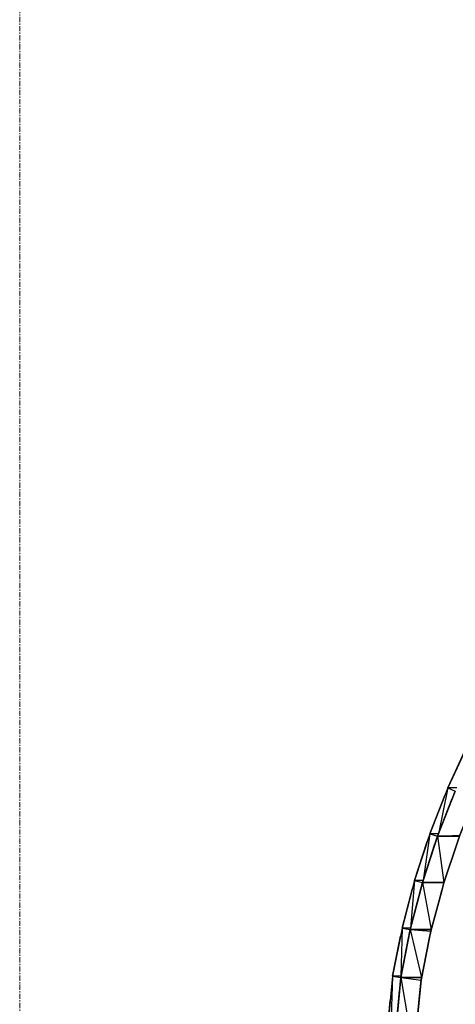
# Model space of a CAD drawing. Header units: millimetres. Extents: x 61846 to 198573, y 13020 to 52988.
# Tile 197 of 240: x 178753 to 179813, y 24809 to 27206. Entities that reach past the tile are written whole.
import ezdxf

# ---------------------------------------------------------------- set-up
doc = ezdxf.new("R2010")
doc.units = ezdxf.units.MM
doc.linetypes.add('Grid Line', pattern=[22.225, 12.7, -3.175, 3.175, -3.175])
doc.layers.add('A-ROOF', color=132, linetype='Continuous', lineweight=35)
doc.layers.add('S-GRID', color=1, linetype='Continuous', lineweight=18)

# ---------------------------------------------------------------- blocks, each defined once
blk = doc.blocks.new('27_NOAHH_Dak_Dak-x 2835671 - 21_10_Baksteen wit halfsteens-163091-GZ lierenkamer 3')
at = {"layer": 'A-ROOF', "color": 250, "lineweight": 25}
for p, q in [((-49168.2, 25444.2), (-49218.5, 25335.6)), ((-49218.5, 25335.6), (-49176.4, 25426.3)), ((-49218.5, 25335.6), (-49176.4, 25426.3)), ((-49218.5, 25335.6), (-49262.3, 25224.2)), ((-49262.3, 25224.2), (-49225.8, 25317.1)), ((-49262.3, 25224.2), (-49225.8, 25317.1)), ((-49200, 25328.1), (-49243.3, 25217.9)), ((-49200, 25328.1), (-49243.3, 25217.9)), ((-49218.5, 25335.6), (-49240.8, 25224.2)), ((-49218.5, 25335.6), (-49225.8, 25317.1)), ((-49218.5, 25335.6), (-49225.8, 25317.1)), ((-49196.5, 25335.6), (-49218.5, 25335.6)), ((-49218.5, 25335.6), (-49200, 25328.1)), ((-49200, 25328.1), (-49207.2, 25309.9)), ((-49207.2, 25309.9), (-49243.3, 25217.9)), ((-49207.2, 25309.9), (-49243.3, 25217.9)), ((-49262.3, 25224.2), (-49299.3, 25110.4)), ((-49243.3, 25217.9), (-49280, 25105.3)), ((-49243.3, 25217.9), (-49280, 25105.3)), ((-49262.3, 25224.2), (-49278.3, 25110.4)), ((-49243.3, 25217.9), (-49278.3, 25110.4)), ((-49262.3, 25224.2), (-49268.5, 25205.2)), ((-49262.3, 25224.2), (-49268.5, 25205.2)), ((-49240.8, 25224.2), (-49262.3, 25224.2)), ((-49262.3, 25224.2), (-49243.3, 25217.9)), ((-49243.3, 25217.9), (-49249.4, 25199.1)), ((-49299.3, 25110.4), (-49268.5, 25205.2)), ((-49299.3, 25110.4), (-49268.5, 25205.2)), ((-49249.4, 25199.1), (-49280, 25105.3)), ((-49249.4, 25199.1), (-49280, 25105.3)), ((-49299.3, 25110.4), (-49329.5, 24994.6)), ((-49280, 25105.3), (-49309.9, 24990.7)), ((-49280, 25105.3), (-49309.9, 24990.7)), ((-49299.3, 25110.4), (-49308.9, 24994.6)), ((-49280, 25105.3), (-49308.9, 24994.6)), ((-49299.3, 25110.4), (-49304.4, 25090.9)), ((-49299.3, 25110.4), (-49304.4, 25090.9)), ((-49278.3, 25110.4), (-49299.3, 25110.4)), ((-49299.3, 25110.4), (-49280, 25105.3)), ((-49280, 25105.3), (-49285, 25086)), ((-49278.3, 25110.4), (-49280, 25105.3)), ((-49329.5, 24994.6), (-49304.4, 25090.9)), ((-49329.5, 24994.6), (-49304.4, 25090.9)), ((-49285, 25086), (-49309.9, 24990.7)), ((-49285, 25086), (-49309.9, 24990.7)), ((-49329.5, 24994.6), (-49352.7, 24877.2)), ((-49329.5, 24994.6), (-49333.4, 24974.7)), ((-49329.5, 24994.6), (-49333.4, 24974.7)), ((-49309.9, 24990.7), (-49332.8, 24874.5)), ((-49309.9, 24990.7), (-49332.8, 24874.5)), ((-49329.5, 24994.6), (-49332.3, 24877.2)), ((-49309.9, 24990.7), (-49332.3, 24877.2)), ((-49308.9, 24994.6), (-49329.5, 24994.6)), ((-49329.5, 24994.6), (-49309.9, 24990.7)), ((-49309.9, 24990.7), (-49313.8, 24971)), ((-49308.9, 24994.6), (-49309.9, 24990.7)), ((-49352.7, 24877.2), (-49333.4, 24974.7)), ((-49352.7, 24877.2), (-49333.4, 24974.7)), ((-49313.8, 24971), (-49332.8, 24874.5)), ((-49313.8, 24971), (-49332.8, 24874.5)), ((-49352.7, 24877.2), (-49384.8, 24529.6)), ((-49332.8, 24874.5), (-49364.9, 24527.4)), ((-49352.7, 24877.2), (-49364.7, 24529.6)), ((-49332.8, 24874.5), (-49359.4, 24586.8)), ((-49332.9, 24874.2), (-49359.4, 24586.8)), ((-49352.7, 24877.2), (-49358.1, 24818.1)), ((-49352.7, 24877.2), (-49358.1, 24818.1)), ((-49332.3, 24877.2), (-49352.7, 24877.2)), ((-49352.7, 24877.2), (-49332.8, 24874.5)), ((-49332.3, 24877.2), (-49332.8, 24874.5)), ((-49384.8, 24529.6), (-49358.1, 24818.1)), ((-49384.8, 24529.6), (-49358.1, 24818.1))]:
    blk.add_line(p, q, dxfattribs=at)
blk = doc.blocks.new('27_NOAHH_Dak_Dak-x 2835671 - 21_10_Hout-163087-GZ lierenkamer 3')
at = {"layer": 'A-ROOF', "color": 250, "lineweight": 25}
for p, q in [((-49200, 25328.1), (-49243.3, 25217.9)), ((-49243.3, 25217.9), (-49200, 25328)), ((-49200, 25328), (-49207.2, 25309.8)), ((-49200, 25328.1), (-49200, 25328)), ((-49200, 25328.1), (-49200, 25328)), ((-49207.2, 25309.8), (-49243.3, 25217.9)), ((-49243.3, 25217.9), (-49207.2, 25309.8)), ((-49243.3, 25217.9), (-49280, 25105.3)), ((-49243.3, 25217.9), (-49280, 25105.3)), ((-49243.3, 25217.9), (-49249.4, 25199.2)), ((-49243.3, 25217.9), (-49189.1, 25220.5)), ((-49243.3, 25217.9), (-49190, 25217.9)), ((-49243.3, 25217.9), (-49227.8, 25105.3)), ((-49249.4, 25199.2), (-49280, 25105.3)), ((-49280, 25105.3), (-49249.4, 25199.2)), ((-49195.6, 25201.3), (-49227.9, 25105.1)), ((-49280, 25105.3), (-49309.9, 24990.7)), ((-49280, 25105.3), (-49285, 25086)), ((-49280, 25105.2), (-49285, 25086)), ((-49280, 25105.3), (-49280, 25105.2)), ((-49280, 25105.3), (-49227.8, 25105.3)), ((-49280, 25105.3), (-49280, 25105.2)), ((-49280, 25105.3), (-49227.9, 25105)), ((-49280, 25105.3), (-49258.4, 24990.7)), ((-49227.9, 25105), (-49233.2, 25085.3)), ((-49227.9, 25105.1), (-49227.9, 25105)), ((-49285, 25086), (-49309.9, 24990.7)), ((-49285, 25086), (-49309.9, 24990.7)), ((-49233.2, 25085.3), (-49259.3, 24987.3)), ((-49309.9, 24990.7), (-49332.8, 24874.5)), ((-49309.9, 24990.7), (-49332.8, 24874.5)), ((-49309.9, 24990.7), (-49313.7, 24971.1)), ((-49258.4, 24990.7), (-49309.9, 24990.7)), ((-49309.9, 24990.7), (-49259.3, 24987.3)), ((-49309.9, 24990.7), (-49281.9, 24874.5)), ((-49259.3, 24987.3), (-49263.4, 24967.2)), ((-49313.7, 24971.1), (-49332.8, 24874.5)), ((-49332.8, 24874.5), (-49313.7, 24971.1)), ((-49263.4, 24967.2), (-49283.3, 24867.9)), ((-49332.8, 24874.5), (-49350.2, 24686.1)), ((-49332.8, 24874.5), (-49350.2, 24686.1)), ((-49332.8, 24874.5), (-49335.8, 24842.6)), ((-49332.8, 24874.5), (-49281.9, 24874.5)), ((-49332.8, 24874.5), (-49283.3, 24867.9)), ((-49332.8, 24874.5), (-49300.8, 24686.1)), ((-49283.3, 24867.9), (-49297.8, 24717)), ((-49335.8, 24842.6), (-49350.2, 24686.1)), ((-49350.2, 24686.1), (-49335.8, 24842.6))]:
    blk.add_line(p, q, dxfattribs=at)
blk = doc.blocks.new('27_NOAHH_Dak_Dak-x 2835671 - 27_10_Kunststof-163083-GZ lierenkamer 3')
at = {"layer": 'A-ROOF', "color": 250, "lineweight": 25}
for p, q in [((-47854.5, 26370.8), (-47946.5, 26355.9)), ((-47946.5, 26355.9), (-47854.5, 26370.8)), ((-47843.9, 26372.5), (-47854.5, 26370.8)), ((-47854.5, 26370.8), (-47843.9, 26372.5)), ((-47840, 26372.9), (-47843.9, 26372.5)), ((-47843.9, 26372.5), (-47840, 26372.9)), ((-47831.6, 26373.6), (-47840, 26372.9)), ((-47840, 26372.9), (-47831.6, 26373.6)), ((-47831.6, 26373.6), (-47738.8, 26381.9)), ((-47831.6, 26373.6), (-47738.8, 26381.9)), ((-47738.8, 26381.9), (-47738.6, 26381.9)), ((-47738.8, 26381.9), (-47738.6, 26381.9)), ((-47738.6, 26381.9), (-47737.4, 26382)), ((-47738.6, 26381.9), (-47737.4, 26382)), ((-47729.8, 26382.8), (-47737.4, 26382)), ((-47737.4, 26382), (-47729.8, 26382.8)), ((-47729.8, 26382.8), (-47670.3, 26389.1)), ((-47729.8, 26382.8), (-47670.3, 26389.1)), ((-47670.3, 26389.1), (-47669, 26361.6)), ((-47670.3, 26389.1), (-47669, 26361.6)), ((-47948.1, 26355.6), (-48037.9, 26334.2)), ((-48037.9, 26334.2), (-47948.1, 26355.6)), ((-47948.1, 26355.6), (-47946.5, 26355.9)), ((-47948.1, 26355.6), (-47946.5, 26355.9)), ((-47668.8, 26357.8), (-47796, 26337)), ((-47668.8, 26357.8), (-47796, 26337)), ((-47668.8, 26357.8), (-47669, 26361.6)), ((-47669, 26361.6), (-47668.8, 26357.8)), ((-48063.4, 26327.1), (-48151.4, 26299.2)), ((-48151.4, 26299.2), (-48063.4, 26327.1)), ((-48062.3, 26327.5), (-48063.4, 26327.1)), ((-48063.4, 26327.1), (-48062.3, 26327.5)), ((-48050.8, 26331.1), (-48062.3, 26327.5)), ((-48062.3, 26327.5), (-48050.8, 26331.1)), ((-48037.9, 26334.2), (-48050.8, 26331.1)), ((-48050.8, 26331.1), (-48037.9, 26334.2)), ((-47889.9, 26321.8), (-47911.9, 26314.3)), ((-47889.9, 26321.8), (-47911.9, 26314.3)), ((-47823.6, 26332.5), (-47889.9, 26321.8)), ((-47823.6, 26332.5), (-47889.9, 26321.8)), ((-47814.2, 26334), (-47823.6, 26332.5)), ((-47814.2, 26334), (-47823.6, 26332.5)), ((-47796, 26337), (-47814.2, 26334)), ((-47796, 26337), (-47814.2, 26334)), ((-48151.4, 26299.2), (-48235, 26265.8)), ((-48235, 26265.8), (-48151.4, 26299.2)), ((-47919.2, 26311.8), (-48049.9, 26266.1)), ((-47977.4, 26291.4), (-47919.2, 26311.8)), ((-47915.1, 26313.2), (-47919.2, 26311.8)), ((-47915.1, 26313.2), (-47919.2, 26311.8)), ((-47915.1, 26313.2), (-47912.7, 26314)), ((-47912.7, 26314), (-47915.1, 26313.2)), ((-48049.9, 26266.1), (-47977.4, 26291.4)), ((-48344.4, 26213.9), (-48264.2, 26252.9)), ((-48344.4, 26213.9), (-48264.2, 26252.9)), ((-48266.5, 26251.8), (-48264.2, 26252.9)), ((-48256.1, 26256.9), (-48264.2, 26252.9)), ((-48264.2, 26252.9), (-48256.1, 26256.9)), ((-48254.3, 26257.7), (-48256.1, 26256.9)), ((-48256.1, 26256.9), (-48254.3, 26257.7)), ((-48254.3, 26257.7), (-48249.4, 26260.1)), ((-48254.3, 26257.7), (-48249.4, 26260.1)), ((-48249.4, 26260.1), (-48248.9, 26260.3)), ((-48249.4, 26260.1), (-48248.9, 26260.3)), ((-48244.6, 26262), (-48248.9, 26260.3)), ((-48248.9, 26260.3), (-48244.6, 26262)), ((-48235, 26265.8), (-48244.6, 26262)), ((-48244.6, 26262), (-48235, 26265.8)), ((-48082.6, 26254.7), (-48155.4, 26216.7)), ((-48082.6, 26254.7), (-48109.2, 26240.8)), ((-48082.6, 26254.7), (-48075.5, 26257.2)), ((-48075.5, 26257.2), (-48082.6, 26254.7)), ((-48075.5, 26257.2), (-48073.4, 26257.9)), ((-48073.4, 26257.9), (-48075.5, 26257.2)), ((-48061.6, 26262), (-48073.4, 26257.9)), ((-48061.6, 26262), (-48073.4, 26257.9)), ((-48061.6, 26262), (-48049.9, 26266.1)), ((-48049.9, 26266.1), (-48061.6, 26262)), ((-48109.2, 26240.8), (-48155.4, 26216.7)), ((-48435.7, 26161), (-48355.4, 26207.6)), ((-48435.7, 26161), (-48355.4, 26207.6)), ((-48346.7, 26212.6), (-48355.4, 26207.6)), ((-48355.4, 26207.6), (-48346.7, 26212.6)), ((-48346.7, 26212.6), (-48346.5, 26212.7)), ((-48346.7, 26212.6), (-48346.5, 26212.7)), ((-48346.5, 26212.7), (-48344.4, 26213.9)), ((-48346.5, 26212.7), (-48344.4, 26213.9)), ((-48245.5, 26169.7), (-48180.5, 26203.7)), ((-48180.5, 26203.7), (-48245.5, 26169.7)), ((-48180.5, 26203.7), (-48171.4, 26208.4)), ((-48171.4, 26208.4), (-48180.5, 26203.7)), ((-48171.4, 26208.4), (-48163.3, 26212.6)), ((-48163.3, 26212.6), (-48171.4, 26208.4)), ((-48155.4, 26216.7), (-48163.3, 26212.6)), ((-48155.4, 26216.7), (-48163.3, 26212.6)), ((-48510.1, 26110.3), (-48435.7, 26161)), ((-48510.1, 26110.3), (-48435.7, 26161)), ((-48245.5, 26169.7), (-48297.3, 26142.2)), ((-48297.3, 26142.2), (-48268.4, 26157.6)), ((-48268.4, 26157.6), (-48245.5, 26169.7)), ((-48306, 26137.6), (-48358.6, 26095.6)), ((-48306, 26137.6), (-48322.2, 26124.7)), ((-48306, 26137.6), (-48302.1, 26139.7)), ((-48302.1, 26139.7), (-48306, 26137.6)), ((-48302.1, 26139.7), (-48297.3, 26142.2)), ((-48297.3, 26142.2), (-48302.1, 26139.7)), ((-48523, 26101.6), (-48512.1, 26109)), ((-48523, 26101.6), (-48512.1, 26109)), ((-48510.1, 26110.3), (-48512.1, 26109)), ((-48512.1, 26109), (-48510.1, 26110.3)), ((-48322.2, 26124.7), (-48358.6, 26095.6)), ((-48592.1, 26048.3), (-48523, 26101.6)), ((-48592.1, 26048.3), (-48523, 26101.6)), ((-48394.5, 26067.3), (-48367.4, 26088.6)), ((-48367.4, 26088.6), (-48394.5, 26067.3)), ((-48367.4, 26088.6), (-48358.6, 26095.6)), ((-48358.6, 26095.6), (-48367.4, 26088.6)), ((-48557.6, 25939.2), (-48394.5, 26067.3)), ((-48394.5, 26067.3), (-48557.6, 25939.2)), ((-48669.9, 25982.4), (-48603.9, 26039.2)), ((-48669.9, 25982.4), (-48603.9, 26039.2)), ((-48603.9, 26039.2), (-48592.1, 26048.3)), ((-48603.9, 26039.2), (-48592.1, 26048.3)), ((-48744.1, 25912.5), (-48681.4, 25972.5)), ((-48744.1, 25912.5), (-48681.4, 25972.5)), ((-48681.4, 25972.5), (-48669.9, 25982.4)), ((-48681.4, 25972.5), (-48669.9, 25982.4)), ((-48557.6, 25939.2), (-48652, 25840.9)), ((-48557.6, 25939.2), (-48652, 25840.9)), ((-48755.3, 25901.8), (-48744.1, 25912.5)), ((-48755.3, 25901.8), (-48744.1, 25912.5)), ((-48765.8, 25890.6), (-48825.3, 25827.2)), ((-48825.3, 25827.2), (-48765.8, 25890.6)), ((-48755.3, 25901.8), (-48765.8, 25890.6)), ((-48765.8, 25890.6), (-48755.3, 25901.8)), ((-48669.2, 25823), (-48652, 25840.9)), ((-48652, 25840.9), (-48669.2, 25823)), ((-48825.3, 25827.2), (-48835.3, 25815.3)), ((-48835.3, 25815.3), (-48825.3, 25827.2)), ((-48726.2, 25760.6), (-48669.2, 25823)), ((-48669.2, 25823), (-48726.2, 25760.6)), ((-48835.3, 25815.3), (-48891.1, 25749.1)), ((-48891.1, 25749.1), (-48835.3, 25815.3)), ((-48891.1, 25749.1), (-48952.3, 25666.8)), ((-48952.3, 25666.8), (-48891.1, 25749.1)), ((-48736.8, 25749.1), (-48743, 25739.6)), ((-48737.7, 25747.6), (-48743, 25739.6)), ((-48736.8, 25749.1), (-48737.7, 25747.6)), ((-48736.8, 25749.1), (-48726.2, 25760.6)), ((-48726.2, 25760.6), (-48736.8, 25749.1)), ((-48743, 25739.6), (-48777.1, 25688)), ((-48743, 25739.6), (-48777.1, 25688)), ((-48777.1, 25688), (-48919.3, 25481.7)), ((-48777.1, 25688), (-48919.3, 25481.7)), ((-48963.9, 25651.3), (-48974.3, 25635.2)), ((-48974.3, 25635.2), (-48963.9, 25651.3)), ((-48952.3, 25666.8), (-48963.9, 25651.3)), ((-48963.9, 25651.3), (-48952.3, 25666.8)), ((-48974.3, 25635.2), (-49030.3, 25549.2)), ((-49030.3, 25549.2), (-48974.3, 25635.2)), ((-49039.8, 25532.2), (-49090.1, 25443)), ((-49090.1, 25443), (-49039.8, 25532.2)), ((-49030.3, 25549.2), (-49039.8, 25532.2)), ((-49039.8, 25532.2), (-49030.3, 25549.2)), ((-48919.3, 25481.7), (-48947, 25441.5)), ((-48925.7, 25472.4), (-48919.3, 25481.7)), ((-48947, 25441.5), (-48925.7, 25472.4)), ((-49090.1, 25443), (-49098.7, 25425.3)), ((-49098.7, 25425.3), (-49090.1, 25443)), ((-48947, 25441.5), (-48957.5, 25419.5)), ((-48947, 25441.5), (-48957.5, 25419.5)), ((-49098.7, 25425.3), (-49143.1, 25333.4)), ((-49143.1, 25333.4), (-49098.7, 25425.3)), ((-48957.5, 25419.5), (-49012, 25305.4)), ((-48957.5, 25419.5), (-48963.3, 25407.3)), ((-48963.3, 25407.3), (-49006.6, 25316.6)), ((-49150.6, 25314.9), (-49189.1, 25220.5)), ((-49189.1, 25220.5), (-49150.6, 25314.9)), ((-49143.1, 25333.4), (-49150.6, 25314.9)), ((-49150.6, 25314.9), (-49143.1, 25333.4)), ((-49006.6, 25316.6), (-49012, 25305.4)), ((-49012, 25305.4), (-49041.2, 25244)), ((-49012, 25305.4), (-49041.2, 25244)), ((-49047, 25231.8), (-49041.2, 25244)), ((-49041.2, 25244), (-49047, 25231.8)), ((-49189.1, 25220.5), (-49195.5, 25201.5)), ((-49195.5, 25201.5), (-49189.1, 25220.5)), ((-49047, 25231.8), (-49057.6, 25200.7)), ((-49047, 25231.8), (-49057.6, 25200.7)), ((-49195.5, 25201.5), (-49227.9, 25105)), ((-49227.9, 25105), (-49195.5, 25201.5)), ((-49057.6, 25200.7), (-49111.6, 25042.3)), ((-49057.6, 25200.7), (-49105, 25061.6)), ((-49227.9, 25105), (-49233.1, 25085.5)), ((-49233.1, 25085.5), (-49227.9, 25105)), ((-49233.1, 25085.5), (-49259.3, 24987.3)), ((-49259.3, 24987.3), (-49233.1, 25085.5)), ((-49105, 25061.6), (-49111.6, 25042.3)), ((-49111.6, 25042.3), (-49120.8, 25013.6)), ((-49111.6, 25042.3), (-49120.8, 25013.6)), ((-49122.6, 25007.9), (-49123.7, 25000.4)), ((-49122.6, 25007.9), (-49123.7, 25000.4)), ((-49122.6, 25007.9), (-49120.8, 25013.6)), ((-49120.8, 25013.6), (-49122.6, 25007.9)), ((-49259.3, 24987.3), (-49263.3, 24967.4)), ((-49263.3, 24967.4), (-49259.3, 24987.3)), ((-49123.7, 25000.4), (-49129.4, 24963.1)), ((-49127.3, 24977.1), (-49129.4, 24963.1)), ((-49123.7, 25000.4), (-49127.3, 24977.1)), ((-49263.3, 24967.4), (-49283.3, 24867.9)), ((-49283.3, 24867.9), (-49263.3, 24967.4)), ((-49129.4, 24963.1), (-49167.6, 24732.9)), ((-49129.4, 24963.1), (-49167.6, 24732.9)), ((-49283.3, 24867.9), (-49286.2, 24837.4)), ((-49286.2, 24837.4), (-49283.3, 24867.9)), ((-49286.2, 24837.4), (-49300.8, 24686.1)), ((-49300.8, 24686.1), (-49286.2, 24837.4)), ((-49175.4, 24686.1), (-49167.6, 24732.9)), ((-49167.6, 24732.9), (-49175.4, 24686.1)), ((-49300.8, 24686.1), (-49279.7, 24686.1)), ((-49279.7, 24686.1), (-49300.8, 24686.1)), ((-49175.4, 24686.1), (-49279.7, 24686.1)), ((-49175.4, 24686.1), (-49279.7, 24686.1))]:
    blk.add_line(p, q, dxfattribs=at)
blk = doc.blocks.new('27_NOAHH_Dak_Dak-x 2835671 - 27_NOAHH_Dak_Dak-x 2835671-163054-GZ lierenkamer 3')
for name in ['27_NOAHH_Dak_Dak-x 2835671 - 21_10_Baksteen wit halfsteens-163091-GZ lierenkamer 3', '27_NOAHH_Dak_Dak-x 2835671 - 21_10_Hout-163087-GZ lierenkamer 3', '27_NOAHH_Dak_Dak-x 2835671 - 27_10_Kunststof-163083-GZ lierenkamer 3']:
    blk.add_blockref(name, (0, 0))
blk = doc.blocks.new('27_NOAHH_Dak_Dak-x 2863758 - 21_10_Baksteen wit halfsteens-164665-GZ lierenkamer 3')
at = {"layer": 'A-ROOF', "color": 250, "lineweight": 25}
for p, q in [((-49200, 25328.1), (-49243.3, 25217.9)), ((-49243.3, 25217.9), (-49200, 25328.1)), ((-49243.3, 25217.9), (-49280, 25105.3)), ((-49280, 25105.3), (-49243.3, 25217.9)), ((-49243.3, 25217.9), (-49190, 25217.9)), ((-49190, 25217.9), (-49243.3, 25217.9)), ((-49280, 25105.3), (-49309.9, 24990.7)), ((-49309.9, 24990.7), (-49280, 25105.3)), ((-49280, 25105.3), (-49227.8, 25105.3)), ((-49227.8, 25105.3), (-49280, 25105.3)), ((-49309.9, 24990.7), (-49332.8, 24874.5)), ((-49332.8, 24874.5), (-49309.9, 24990.7)), ((-49309.9, 24990.7), (-49258.4, 24990.7)), ((-49258.4, 24990.7), (-49309.9, 24990.7)), ((-49332.8, 24874.5), (-49364.9, 24527.4)), ((-49364.9, 24527.4), (-49332.8, 24874.5)), ((-49332.8, 24874.5), (-49281.9, 24874.5)), ((-49281.9, 24874.5), (-49332.8, 24874.5))]:
    blk.add_line(p, q, dxfattribs=at)
blk = doc.blocks.new('27_NOAHH_Dak_Dak-x 2863758 - 21_10_Hout-164661-GZ lierenkamer 3')
at = {"layer": 'A-ROOF', "color": 250, "lineweight": 25}
blk.add_line((-49283.3, 24867.9), (-49282, 24874.2), dxfattribs=at)
blk = doc.blocks.new('27_NOAHH_Dak_Dak-x 2863758 - 27_NOAHH_Dak_Dak-x 2863758-164626-GZ lierenkamer 3')
for name in ['27_NOAHH_Dak_Dak-x 2863758 - 21_10_Hout-164661-GZ lierenkamer 3', '27_NOAHH_Dak_Dak-x 2863758 - 21_10_Baksteen wit halfsteens-164665-GZ lierenkamer 3']:
    blk.add_blockref(name, (0, 0))
blk = doc.blocks.new('TadP_A_BWK_BOUWKUNDE_rvt-5-GZ lierenkamer 3')
at = {"layer": 'A-ROOF', "lineweight": 9}
for name in ['27_NOAHH_Dak_Dak-x 2835671 - 27_NOAHH_Dak_Dak-x 2835671-163054-GZ lierenkamer 3', '27_NOAHH_Dak_Dak-x 2863758 - 27_NOAHH_Dak_Dak-x 2863758-164626-GZ lierenkamer 3']:
    blk.add_blockref(name, (0, 0), dxfattribs=at)

msp = doc.modelspace()

# ---------------------------------------------------------------- linework, layer by layer
at = {"layer": 'S-GRID', "linetype": 'Grid Line'}
msp.add_line((178752.8, 13020.4), (178752.8, 28603), dxfattribs=at)

# ---------------------------------------------------------------- block references
at = {"color": 210, "lineweight": 5}
msp.add_blockref('TadP_A_BWK_BOUWKUNDE_rvt-5-GZ lierenkamer 3', (229012.8, 0), dxfattribs=at)

doc.saveas('drawing.dxf')
